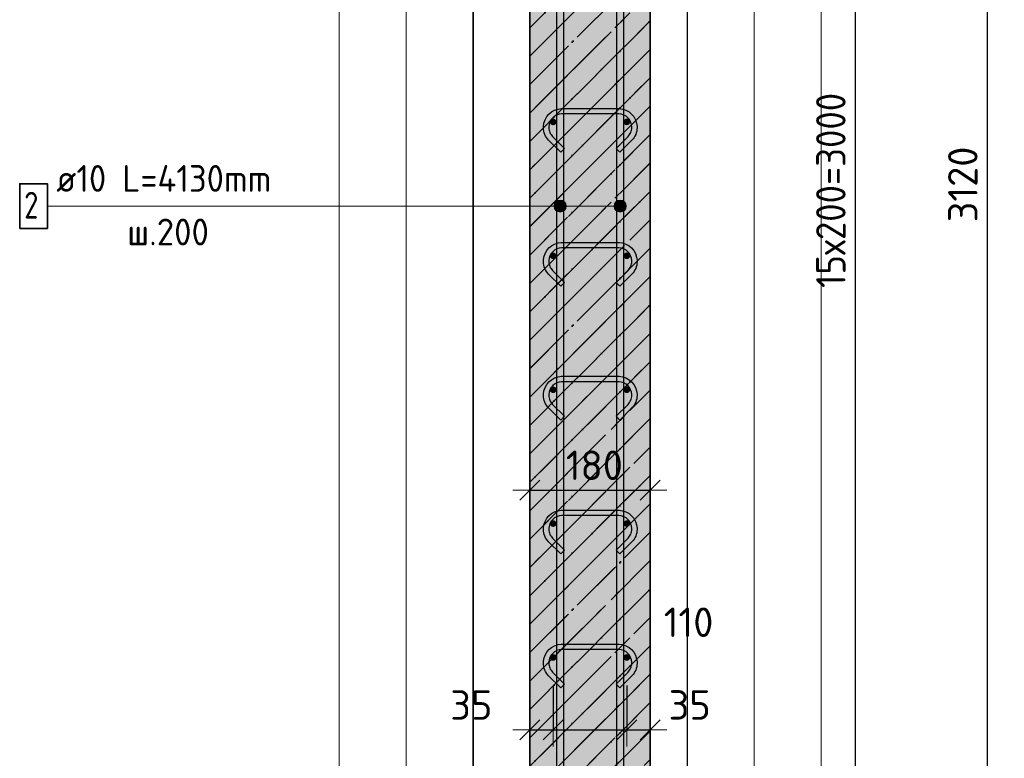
# Model space of a CAD drawing. Header units: millimetres. Extents: x -2995 to 47287, y -2809 to 58122.
# Tile 32 of 143: x 31396 to 32867, y 15793 to 16897. Entities that reach past the tile are written whole.
import ezdxf

# ---------------------------------------------------------------- set-up
doc = ezdxf.new("R2010")
doc.units = ezdxf.units.MM
doc.header["$PDMODE"] = 65
doc.linetypes.add('______11', pattern=[100, 80, -10, 0, -10])
doc.linetypes.add('______5', pattern=[220, 160, -20, 20, -20])
for name, color, linetype, lineweight in [('Standard', 7, 'Continuous', 25), ('Арм.стержн. вертикальными 1', 22, 'Continuous', 35), ('Арм.стержн.горизонт. 1', 180, 'Continuous', 35), ('Размерная линия_ общее', 7, 'Continuous', 13)]:
    doc.layers.add(name, color=color, linetype=linetype, lineweight=lineweight)
doc.layers.add('Арм.стержн.Стяжки', color=7, linetype='Continuous', lineweight=35, true_color=0x501e0f)
doc.styles.add('ISOCPEUR', font='ISOCPEUR')
doc.dimstyles.new('DIMSTYLE_3', dxfattribs={"dimtxt": 44, "dimasz": 50, "dimexe": 0, "dimexo": 0, "dimgap": 22, "dimtad": 2, "dimdec": 0, "dimrnd": 5, "dimzin": 12, "dimdsep": 46, "dimtxsty": 'ISOCPEUR', "dimblk1": 'ALL_ML_STRICH', "dimblk2": 'ALL_ML_STRICH', "dimsah": 1, "dimcen": 0, "dimclrd": 7, "dimclre": 256, "dimclrt": 7, "dimadec": 0, "dimazin": 0, "dimtfac": 1, "dimtdec": 0, "dimtix": 1, "dimtmove": 2, "dimatfit": 3, "dimfxl": 0, "dimtzin": 0, "dimlwd": 0, "dimlwe": -3, "dimarcsym": 0})
doc.dimstyles.new('DIMSTYLE_8', dxfattribs={"dimtxt": 44, "dimasz": 50, "dimexe": 0, "dimexo": 0, "dimgap": 22, "dimtad": 2, "dimdec": 0, "dimrnd": 5, "dimzin": 12, "dimdsep": 46, "dimtxsty": 'ISOCPEUR', "dimblk1": 'ALL_ML_STRICH', "dimblk2": 'ALL_ML_STRICH', "dimsah": 1, "dimcen": 0, "dimclrd": 7, "dimclre": 256, "dimclrt": 7, "dimadec": 0, "dimazin": 0, "dimtfac": 1, "dimtdec": 0, "dimtix": 1, "dimtmove": 2, "dimatfit": 3, "dimfxl": 0, "dimtvp": 1.2, "dimtzin": 0, "dimlwd": 0, "dimlwe": -3, "dimarcsym": 0})

# ---------------------------------------------------------------- blocks, each defined once
blk = doc.blocks.new('ALL_ML_STRICH')
at = {"color": 0, "linetype": 'ByBlock', "lineweight": -2}
for p, q in [((-0.3, -0.3), (0.3, 0.3)), ((0, -0.5), (0, 0.5)), ((-1, 0), (0.5, 0))]:
    blk.add_line(p, q, dxfattribs=at)
blk = doc.blocks.new('*D251')
at = {"layer": 'DEFPOINTS', "color": 7, "linetype": 'Continuous', "lineweight": 13, "transparency": 33554687}
for p in [(32434.3, 18204), (32462.9, 15084), (32842.2, 15084)]:
    blk.add_point(p, dxfattribs=at)
at = {"layer": 'Размерная линия_ общее', "color": 253, "linetype": 'Continuous', "lineweight": -2, "true_color": 0xa0a0a0, "transparency": 33554687}
for p, q in [((32454.3, 18204), (32842.2, 18204)), ((32482.9, 15084), (32842.2, 15084))]:
    blk.add_line(p, q, dxfattribs=at)
at = {"layer": 'Размерная линия_ общее', "color": 7, "linetype": 'Continuous', "lineweight": -2, "transparency": 33554687}
blk.add_line((32842.2, 15084), (32842.2, 18204), dxfattribs=at)
at = {"layer": 'Размерная линия_ общее', "color": 7, "linetype": 'Continuous', "lineweight": 13, "transparency": 33554687, "xscale": 50, "yscale": 50, "zscale": 50}
for p, rotation in [((32842.2, 18204), 90), ((32842.2, 15084), 270)]:
    blk.add_blockref('ALL_ML_STRICH', p, dxfattribs=dict(at, rotation=rotation))
at = {"layer": 'Размерная линия_ общее', "color": 7, "linetype": 'Continuous', "lineweight": 13, "transparency": 33554687, "insert": (32805.2, 16650.6), "char_height": 44, "width": 176, "attachment_point": 5, "rotation": 90, "style": 'ISOCPEUR'}
blk.add_mtext('\\A1;{3120}', dxfattribs=at)
blk = doc.blocks.new('*D254')
at = {"layer": 'DEFPOINTS', "color": 7, "linetype": 'Continuous', "lineweight": 13, "transparency": 33554687}
for p in [(32303, 18144), (32303, 15144), (32645, 15144)]:
    blk.add_point(p, dxfattribs=at)
at = {"layer": 'Размерная линия_ общее', "color": 253, "linetype": 'Continuous', "lineweight": -2, "true_color": 0xa0a0a0, "transparency": 33554687}
for p, q in [((32323, 18144), (32645, 18144)), ((32323, 15144), (32645, 15144))]:
    blk.add_line(p, q, dxfattribs=at)
at = {"layer": 'Размерная линия_ общее', "color": 7, "linetype": 'Continuous', "lineweight": -2, "transparency": 33554687}
blk.add_line((32645, 15144), (32645, 18144), dxfattribs=at)
at = {"layer": 'Размерная линия_ общее', "color": 7, "linetype": 'Continuous', "lineweight": 13, "transparency": 33554687, "xscale": 50, "yscale": 50, "zscale": 50}
for p, rotation in [((32645, 18144), 90), ((32645, 15144), 270)]:
    blk.add_blockref('ALL_ML_STRICH', p, dxfattribs=dict(at, rotation=rotation))
at = {"layer": 'Размерная линия_ общее', "color": 7, "linetype": 'Continuous', "lineweight": 13, "transparency": 33554687, "insert": (32586, 16496), "char_height": 44, "width": 2.2, "attachment_point": 1, "rotation": 90, "line_spacing_factor": 0.60241, "style": 'ISOCPEUR'}
blk.add_mtext('\\W0.91;15х200=3000', dxfattribs=at)
blk = doc.blocks.new('*D270')
at = {"layer": 'DEFPOINTS', "color": 7, "linetype": 'Continuous', "lineweight": 13, "transparency": 33554687}
for p in [(32193, 15922), (32158, 15836), (32158, 15795.1)]:
    blk.add_point(p, dxfattribs=at)
at = {"layer": 'Размерная линия_ общее', "color": 253, "linetype": 'Continuous', "lineweight": -2, "true_color": 0xa0a0a0, "transparency": 33554687}
for p, q in [((32193, 15902), (32193, 15836)), ((32158, 15815.1), (32158, 15836))]:
    blk.add_line(p, q, dxfattribs=at)
at = {"layer": 'Размерная линия_ общее', "color": 7, "linetype": 'Continuous', "lineweight": -2, "transparency": 33554687}
blk.add_line((32158, 15836), (32193, 15836), dxfattribs=at)
at = {"layer": 'Размерная линия_ общее', "color": 7, "linetype": 'Continuous', "lineweight": 13, "transparency": 33554687, "xscale": 50, "yscale": 50, "zscale": 50, "rotation": 180}
blk.add_blockref('ALL_ML_STRICH', (32158, 15836), dxfattribs=at)
at = {"layer": 'Размерная линия_ общее', "color": 7, "linetype": 'Continuous', "lineweight": 13, "transparency": 33554687, "xscale": 50, "yscale": 50, "zscale": 50}
blk.add_blockref('ALL_ML_STRICH', (32193, 15836), dxfattribs=at)
at = {"layer": 'Размерная линия_ общее', "color": 7, "linetype": 'Continuous', "lineweight": 13, "transparency": 33554687, "insert": (32070.7, 15873), "char_height": 44, "width": 88, "attachment_point": 5, "style": 'ISOCPEUR'}
blk.add_mtext('\\A1;{35}', dxfattribs=at)
blk = doc.blocks.new('*D271')
at = {"layer": 'DEFPOINTS', "color": 7, "linetype": 'Continuous', "lineweight": 13, "transparency": 33554687}
for p in [(32193, 15922), (32303, 15922), (32193, 15836)]:
    blk.add_point(p, dxfattribs=at)
at = {"layer": 'Размерная линия_ общее', "color": 253, "linetype": 'Continuous', "lineweight": -2, "true_color": 0xa0a0a0, "transparency": 33554687}
for p, q in [((32193, 15902), (32193, 15836)), ((32303, 15902), (32303, 15836))]:
    blk.add_line(p, q, dxfattribs=at)
at = {"layer": 'Размерная линия_ общее', "color": 7, "linetype": 'Continuous', "lineweight": -2, "transparency": 33554687}
blk.add_line((32193, 15836), (32303, 15836), dxfattribs=at)
at = {"layer": 'Размерная линия_ общее', "color": 7, "linetype": 'Continuous', "lineweight": 13, "transparency": 33554687, "xscale": 50, "yscale": 50, "zscale": 50, "rotation": 180}
blk.add_blockref('ALL_ML_STRICH', (32193, 15836), dxfattribs=at)
at = {"layer": 'Размерная линия_ общее', "color": 7, "linetype": 'Continuous', "lineweight": 13, "transparency": 33554687, "xscale": 50, "yscale": 50, "zscale": 50}
blk.add_blockref('ALL_ML_STRICH', (32303, 15836), dxfattribs=at)
at = {"layer": 'Размерная линия_ общее', "color": 7, "linetype": 'Continuous', "lineweight": 13, "transparency": 33554687, "insert": (32395.4, 15996.6), "char_height": 44, "width": 132, "attachment_point": 5, "style": 'ISOCPEUR'}
blk.add_mtext('\\A1;{110}', dxfattribs=at)
blk = doc.blocks.new('*D272')
at = {"layer": 'DEFPOINTS', "color": 7, "linetype": 'Continuous', "lineweight": 13, "transparency": 33554687}
for p in [(32303, 15922), (32303, 15836), (32338, 15798.5)]:
    blk.add_point(p, dxfattribs=at)
at = {"layer": 'Размерная линия_ общее', "color": 253, "linetype": 'Continuous', "lineweight": -2, "true_color": 0xa0a0a0, "transparency": 33554687}
for p, q in [((32303, 15902), (32303, 15836)), ((32338, 15818.5), (32338, 15836))]:
    blk.add_line(p, q, dxfattribs=at)
at = {"layer": 'Размерная линия_ общее', "color": 7, "linetype": 'Continuous', "lineweight": -2, "transparency": 33554687}
blk.add_line((32303, 15836), (32338, 15836), dxfattribs=at)
at = {"layer": 'Размерная линия_ общее', "color": 7, "linetype": 'Continuous', "lineweight": 13, "transparency": 33554687, "xscale": 50, "yscale": 50, "zscale": 50, "rotation": 180}
blk.add_blockref('ALL_ML_STRICH', (32303, 15836), dxfattribs=at)
at = {"layer": 'Размерная линия_ общее', "color": 7, "linetype": 'Continuous', "lineweight": 13, "transparency": 33554687, "xscale": 50, "yscale": 50, "zscale": 50}
blk.add_blockref('ALL_ML_STRICH', (32338, 15836), dxfattribs=at)
at = {"layer": 'Размерная линия_ общее', "color": 7, "linetype": 'Continuous', "lineweight": 13, "transparency": 33554687, "insert": (32397, 15873.1), "char_height": 44, "width": 88, "attachment_point": 5, "style": 'ISOCPEUR'}
blk.add_mtext('\\A1;{35}', dxfattribs=at)
blk = doc.blocks.new('*D273')
at = {"layer": 'DEFPOINTS', "color": 7, "linetype": 'Continuous', "lineweight": 13, "transparency": 33554687}
for p in [(32158, 16204.1), (32338, 16202.5), (32158, 16194.1)]:
    blk.add_point(p, dxfattribs=at)
at = {"layer": 'Размерная линия_ общее', "color": 253, "linetype": 'Continuous', "lineweight": -2, "true_color": 0xa0a0a0, "transparency": 33554687}
for p, q in [((32158, 16194.1), (32158, 16194.1)), ((32338, 16194.1), (32338, 16194.1))]:
    blk.add_line(p, q, dxfattribs=at)
at = {"layer": 'Размерная линия_ общее', "color": 7, "linetype": 'Continuous', "lineweight": -2, "transparency": 33554687}
blk.add_line((32158, 16194.1), (32338, 16194.1), dxfattribs=at)
at = {"layer": 'Размерная линия_ общее', "color": 7, "linetype": 'Continuous', "lineweight": 13, "transparency": 33554687, "xscale": 50, "yscale": 50, "zscale": 50, "rotation": 180}
blk.add_blockref('ALL_ML_STRICH', (32158, 16194.1), dxfattribs=at)
at = {"layer": 'Размерная линия_ общее', "color": 7, "linetype": 'Continuous', "lineweight": 13, "transparency": 33554687, "xscale": 50, "yscale": 50, "zscale": 50}
blk.add_blockref('ALL_ML_STRICH', (32338, 16194.1), dxfattribs=at)
at = {"layer": 'Размерная линия_ общее', "color": 7, "linetype": 'Continuous', "lineweight": 13, "transparency": 33554687, "insert": (32254.6, 16231.1), "char_height": 44, "width": 132, "attachment_point": 5, "style": 'ISOCPEUR'}
blk.add_mtext('\\A1;{180}', dxfattribs=at)

msp = doc.modelspace()

# ---------------------------------------------------------------- hatches: boundary and pattern name
at = {"layer": 'Standard', "linetype": 'Continuous', "lineweight": 35, "transparency": 33554687}
h = msp.add_hatch(dxfattribs=at)
h.set_pattern_fill('__________541', scale=20, angle=135, style=0, pattern_type=2)
h.set_pattern_definition([(225, (0, 0), (42.42641, -42.42641), [80, -10, 0, -10]), (225, (21.213, -21.213), (42.42641, -42.42641), [160, -20, 20, -20])])
h.paths.add_polyline_path([(32338, 18204), (32158, 18204), (32158, 15084), (32338, 15084)], flags=0)
at = {"layer": 'Standard', "linetype": 'Continuous', "lineweight": 35, "true_color": 0xc7c7c7, "transparency": 33554687}
msp.add_hatch(color=9, dxfattribs=at).paths.add_polyline_path([(32338, 18204), (32158, 18204), (32158, 15084), (32338, 15084)])
at = {"layer": 'Арм.стержн. вертикальными 1', "linetype": 'Continuous', "lineweight": 13, "transparency": 33554687}
for points in [[(32199, 16626), (32203.5, 16609.3), (32203.5, 16627.3)], [(32199, 16626), (32203.5, 16609.3), (32203.5, 16627.3)], [(32203.5, 16627.3), (32203.5, 16609.3), (32208, 16610.5)], [(32203.5, 16627.3), (32208, 16610.5), (32208, 16626)], [(32203.5, 16627.3), (32203.5, 16609.3), (32208, 16610.5)], [(32203.5, 16627.3), (32208, 16610.5), (32208, 16626)], [(32288.6, 16626), (32293.1, 16609.3), (32293.1, 16627.3)], [(32288.6, 16626), (32293.1, 16609.3), (32293.1, 16627.3)], [(32293.1, 16627.3), (32293.1, 16609.3), (32297.6, 16610.5)], [(32293.1, 16627.3), (32297.6, 16610.5), (32297.6, 16626)], [(32293.1, 16627.3), (32293.1, 16609.3), (32297.6, 16610.5)], [(32293.1, 16627.3), (32297.6, 16610.5), (32297.6, 16626)], [(32195.8, 16613.8), (32195.8, 16622.8), (32194.5, 16618.3)], [(32195.8, 16613.8), (32195.8, 16622.8), (32194.5, 16618.3)], [(32195.8, 16622.8), (32199, 16610.5), (32199, 16626)], [(32195.8, 16622.8), (32199, 16610.5), (32199, 16626)], [(32195.8, 16622.8), (32195.8, 16613.8), (32199, 16610.5)], [(32195.8, 16622.8), (32195.8, 16613.8), (32199, 16610.5)], [(32199, 16626), (32199, 16610.5), (32203.5, 16609.3)], [(32199, 16626), (32199, 16610.5), (32203.5, 16609.3)], [(32208, 16626), (32208, 16610.5), (32211.3, 16613.8)], [(32208, 16626), (32211.3, 16613.8), (32211.3, 16622.8)], [(32208, 16626), (32208, 16610.5), (32211.3, 16613.8)], [(32208, 16626), (32211.3, 16613.8), (32211.3, 16622.8)], [(32211.3, 16622.8), (32211.3, 16613.8), (32212.5, 16618.3)], [(32211.3, 16622.8), (32211.3, 16613.8), (32212.5, 16618.3)], [(32285.3, 16613.8), (32285.3, 16622.8), (32284.1, 16618.3)], [(32285.3, 16613.8), (32285.3, 16622.8), (32284.1, 16618.3)], [(32285.3, 16622.8), (32288.6, 16610.5), (32288.6, 16626)], [(32285.3, 16622.8), (32288.6, 16610.5), (32288.6, 16626)], [(32285.3, 16622.8), (32285.3, 16613.8), (32288.6, 16610.5)], [(32285.3, 16622.8), (32285.3, 16613.8), (32288.6, 16610.5)], [(32288.6, 16626), (32288.6, 16610.5), (32293.1, 16609.3)], [(32288.6, 16626), (32288.6, 16610.5), (32293.1, 16609.3)], [(32297.6, 16626), (32297.6, 16610.5), (32300.8, 16613.8)], [(32297.6, 16626), (32300.8, 16613.8), (32300.8, 16622.8)], [(32297.6, 16626), (32297.6, 16610.5), (32300.8, 16613.8)], [(32297.6, 16626), (32300.8, 16613.8), (32300.8, 16622.8)], [(32300.8, 16622.8), (32300.8, 16613.8), (32302.1, 16618.3)], [(32300.8, 16622.8), (32300.8, 16613.8), (32302.1, 16618.3)]]:
    msp.add_hatch(color=7, dxfattribs=at).paths.add_polyline_path(points)
at = {"layer": 'Арм.стержн.горизонт. 1', "linetype": 'Continuous', "lineweight": 50, "transparency": 33554687}
for points in [[(32198, 16744), (32197.7, 16745.9), (32196.6, 16747.5), (32195, 16748.6), (32193, 16749), (32191.1, 16748.6), (32189.5, 16747.5), (32188.4, 16745.9), (32188, 16744), (32188.4, 16742.1), (32189.5, 16740.5), (32191.1, 16739.4), (32193, 16739), (32195, 16739.4), (32196.6, 16740.5), (32197.7, 16742.1)], [(32308, 16744), (32307.7, 16745.9), (32306.6, 16747.5), (32305, 16748.6), (32303, 16749), (32301.1, 16748.6), (32299.5, 16747.5), (32298.4, 16745.9), (32298, 16744), (32298.4, 16742.1), (32299.5, 16740.5), (32301.1, 16739.4), (32303, 16739), (32305, 16739.4), (32306.6, 16740.5), (32307.7, 16742.1)], [(32198, 16544), (32197.7, 16545.9), (32196.6, 16547.5), (32195, 16548.6), (32193, 16549), (32191.1, 16548.6), (32189.5, 16547.5), (32188.4, 16545.9), (32188, 16544), (32188.4, 16542.1), (32189.5, 16540.5), (32191.1, 16539.4), (32193, 16539), (32195, 16539.4), (32196.6, 16540.5), (32197.7, 16542.1)], [(32308, 16544), (32307.7, 16545.9), (32306.6, 16547.5), (32305, 16548.6), (32303, 16549), (32301.1, 16548.6), (32299.5, 16547.5), (32298.4, 16545.9), (32298, 16544), (32298.4, 16542.1), (32299.5, 16540.5), (32301.1, 16539.4), (32303, 16539), (32305, 16539.4), (32306.6, 16540.5), (32307.7, 16542.1)], [(32198, 16344), (32197.7, 16345.9), (32196.6, 16347.5), (32195, 16348.6), (32193, 16349), (32191.1, 16348.6), (32189.5, 16347.5), (32188.4, 16345.9), (32188, 16344), (32188.4, 16342.1), (32189.5, 16340.5), (32191.1, 16339.4), (32193, 16339), (32195, 16339.4), (32196.6, 16340.5), (32197.7, 16342.1)], [(32308, 16344), (32307.7, 16345.9), (32306.6, 16347.5), (32305, 16348.6), (32303, 16349), (32301.1, 16348.6), (32299.5, 16347.5), (32298.4, 16345.9), (32298, 16344), (32298.4, 16342.1), (32299.5, 16340.5), (32301.1, 16339.4), (32303, 16339), (32305, 16339.4), (32306.6, 16340.5), (32307.7, 16342.1)], [(32198, 16144), (32197.7, 16145.9), (32196.6, 16147.5), (32195, 16148.6), (32193, 16149), (32191.1, 16148.6), (32189.5, 16147.5), (32188.4, 16145.9), (32188, 16144), (32188.4, 16142.1), (32189.5, 16140.5), (32191.1, 16139.4), (32193, 16139), (32195, 16139.4), (32196.6, 16140.5), (32197.7, 16142.1)], [(32308, 16144), (32307.7, 16145.9), (32306.6, 16147.5), (32305, 16148.6), (32303, 16149), (32301.1, 16148.6), (32299.5, 16147.5), (32298.4, 16145.9), (32298, 16144), (32298.4, 16142.1), (32299.5, 16140.5), (32301.1, 16139.4), (32303, 16139), (32305, 16139.4), (32306.6, 16140.5), (32307.7, 16142.1)], [(32198, 15944), (32197.7, 15945.9), (32196.6, 15947.5), (32195, 15948.6), (32193, 15949), (32191.1, 15948.6), (32189.5, 15947.5), (32188.4, 15945.9), (32188, 15944), (32188.4, 15942.1), (32189.5, 15940.5), (32191.1, 15939.4), (32193, 15939), (32195, 15939.4), (32196.6, 15940.5), (32197.7, 15942.1)], [(32308, 15944), (32307.7, 15945.9), (32306.6, 15947.5), (32305, 15948.6), (32303, 15949), (32301.1, 15948.6), (32299.5, 15947.5), (32298.4, 15945.9), (32298, 15944), (32298.4, 15942.1), (32299.5, 15940.5), (32301.1, 15939.4), (32303, 15939), (32305, 15939.4), (32306.6, 15940.5), (32307.7, 15942.1)]]:
    msp.add_hatch(color=4, dxfattribs=at).paths.add_polyline_path(points)

# ---------------------------------------------------------------- linework, layer by layer
at = {"layer": 'Standard', "color": 52, "linetype": 'Continuous', "lineweight": 13, "transparency": 33554687}
for p, q in [((32073.4, 19536.3), (32073.4, 15084)), ((32073.4, 15084), (32073.4, 19536.3)), ((32393.4, 19536.3), (32393.4, 15084)), ((32393.4, 19536.3), (32393.4, 15084))]:
    msp.add_line(p, q, dxfattribs=at)
at = {"layer": 'Standard', "color": 52, "linetype": 'Continuous', "lineweight": -3, "transparency": 33554687}
for p, q in [((32073.4, 19536.3), (32073.4, 15084)), ((32073.4, 15084), (32073.4, 19536.3)), ((32393.4, 19536.3), (32393.4, 15084)), ((32393.4, 19536.3), (32393.4, 15084))]:
    msp.add_line(p, q, dxfattribs=at)
at = {"layer": 'Standard', "color": 7, "linetype": 'Continuous', "lineweight": 35, "transparency": 33554687}
for p, q in [((32158, 18204), (32158, 15084)), ((32158, 18204), (32158, 15084)), ((32338, 15084), (32338, 18204)), ((32338, 15084), (32338, 18204))]:
    msp.add_line(p, q, dxfattribs=at)
at = {"layer": 'Standard', "color": 253, "linetype": '______11', "lineweight": 35, "true_color": 0xababab, "transparency": 33554687}
for p, q in [((32158, 16884.5), (32338, 17064.5)), ((32158, 16799.7), (32338, 16979.7)), ((32158, 16714.8), (32338, 16894.8)), ((32158, 16630), (32338, 16810)), ((32158, 16545.1), (32338, 16725.1)), ((32158, 16460.3), (32338, 16640.3)), ((32158, 16375.4), (32338, 16555.4)), ((32158, 16290.6), (32338, 16470.6)), ((32158, 16205.7), (32338, 16385.7)), ((32158, 16120.9), (32338, 16300.9)), ((32158, 16036), (32338, 16216)), ((32158, 15951.2), (32338, 16131.2)), ((32158, 15866.3), (32338, 16046.3)), ((32158, 15781.5), (32338, 15961.5)), ((32158, 15696.6), (32338, 15876.6))]:
    msp.add_line(p, q, dxfattribs=at)
at = {"layer": 'Standard', "color": 253, "linetype": '______5', "lineweight": 35, "true_color": 0xababab, "transparency": 33554687}
for p, q in [((32158, 16842.1), (32338, 17022.1)), ((32158, 16757.3), (32338, 16937.3)), ((32158, 16672.4), (32338, 16852.4)), ((32158, 16587.6), (32338, 16767.6)), ((32158, 16502.7), (32338, 16682.7)), ((32158, 16417.8), (32338, 16597.8)), ((32158, 16333), (32338, 16513)), ((32158, 16248.1), (32338, 16428.1)), ((32158, 16163.3), (32338, 16343.3)), ((32158, 16078.4), (32338, 16258.4)), ((32158, 15993.6), (32338, 16173.6)), ((32158, 15908.7), (32338, 16088.7)), ((32158, 15823.9), (32338, 16003.9)), ((32158, 15739), (32338, 15919)), ((32158, 15654.2), (32338, 15834.2))]:
    msp.add_line(p, q, dxfattribs=at)
at = {"layer": 'Standard', "color": 7, "linetype": 'Continuous', "lineweight": 13, "transparency": 33554687}
for points in [[(31873.4, 14884), (32593.4, 14884), (32593.4, 19736.3), (31873.4, 19736.3), (31873.4, 14884)], [(31973.4, 14984), (32493.4, 14984), (32493.4, 19636.3), (31973.4, 19636.3), (31973.4, 14984)]]:
    msp.add_lwpolyline(points, dxfattribs=at)
at = {"layer": 'Арм.стержн. вертикальными 1', "color": 7, "linetype": 'Continuous', "lineweight": 13, "transparency": 33554687}
for p, q in [((32203.5, 16627.3), (32203.5, 16627.3)), ((32203.5, 16627.3), (32203.5, 16627.3)), ((32293.1, 16627.3), (32293.1, 16627.3)), ((32293.1, 16627.3), (32293.1, 16627.3)), ((31437.2, 16618.3), (32029.2, 16618.3)), ((32029.2, 16618.3), (32203.5, 16618.3)), ((32029.2, 16618.3), (32203.5, 16618.3)), ((32029.2, 16618.3), (32293.1, 16618.3)), ((32029.2, 16618.3), (32293.1, 16618.3)), ((32194.5, 16618.3), (32194.5, 16618.3)), ((32194.5, 16618.3), (32194.5, 16618.3)), ((32212.5, 16618.3), (32212.5, 16618.3)), ((32212.5, 16618.3), (32212.5, 16618.3)), ((32284.1, 16618.3), (32284.1, 16618.3)), ((32284.1, 16618.3), (32284.1, 16618.3)), ((32302.1, 16618.3), (32302.1, 16618.3)), ((32302.1, 16618.3), (32302.1, 16618.3)), ((32203.5, 16609.3), (32203.5, 16609.3)), ((32203.5, 16609.3), (32203.5, 16609.3)), ((32293.1, 16609.3), (32293.1, 16609.3)), ((32293.1, 16609.3), (32293.1, 16609.3))]:
    msp.add_line(p, q, dxfattribs=at)
at = {"layer": 'Арм.стержн. вертикальными 1', "color": 4, "linetype": 'Continuous', "lineweight": 25, "transparency": 33554687}
for points in [[(32198.5, 15084), (32198.5, 19214), (32208.5, 19214), (32208.5, 15084), (32198.5, 15084)], [(32198.5, 15084), (32198.5, 19214), (32208.5, 19214), (32208.5, 15084), (32198.5, 15084)], [(32198.5, 15084), (32198.5, 19214), (32208.5, 19214), (32208.5, 15084), (32198.5, 15084)], [(32288.1, 15084), (32288.1, 19214), (32298.1, 19214), (32298.1, 15084), (32288.1, 15084)], [(32288.1, 15084), (32288.1, 19214), (32298.1, 19214), (32298.1, 15084), (32288.1, 15084)], [(32288.1, 15084), (32288.1, 19214), (32298.1, 19214), (32298.1, 15084), (32288.1, 15084)]]:
    msp.add_lwpolyline(points, dxfattribs=at)
at = {"layer": 'Арм.стержн. вертикальными 1', "color": 7, "linetype": 'Continuous', "lineweight": 35, "transparency": 33554687}
msp.add_lwpolyline([(31395.8, 16584.9), (31437.2, 16584.9), (31437.2, 16651.6), (31395.8, 16651.6), (31395.8, 16584.9)], dxfattribs=at)
at = {"layer": 'Арм.стержн. вертикальными 1', "color": 7, "linetype": 'Continuous', "lineweight": 13, "transparency": 33554687}
for centre in [(32203.5, 16618.3), (32203.5, 16618.3), (32293.1, 16618.3), (32293.1, 16618.3)]:
    msp.add_circle(centre, 9, dxfattribs=at)
at = {"layer": 'Арм.стержн.Стяжки', "color": 40, "linetype": 'Continuous', "lineweight": 25, "transparency": 33554687}
for points in [[(32204.3, 16698.6), (32186.2, 16716.7), (32184.6, 16718.6), (32183.1, 16720.7), (32181.7, 16722.9), (32180.6, 16725.3), (32179.8, 16727.7), (32179.1, 16730.2), (32178.7, 16732.8), (32178.5, 16735.3), (32178.5, 16737.3), (32179.2, 16742.2), (32180.9, 16747.3), (32183.5, 16751.9), (32186.7, 16755.8), (32190.6, 16759), (32195.2, 16761.6), (32200.3, 16763.3), (32205.2, 16764), (32291.8, 16764), (32296.7, 16763.3), (32301.8, 16761.6), (32306.5, 16759), (32310.3, 16755.8), (32313.5, 16751.9), (32316.2, 16747.3), (32317.8, 16742.2), (32318.5, 16737.3), (32318.5, 16735.3), (32318.3, 16732.8), (32317.9, 16730.2), (32317.3, 16727.7), (32316.4, 16725.3), (32315.3, 16722.9), (32314, 16720.7), (32312.4, 16718.6), (32310.8, 16716.7), (32292.7, 16698.6), (32287.1, 16704.3), (32304.9, 16722.1), (32306.2, 16723.5), (32307.3, 16725.1), (32308.2, 16726.7), (32309, 16728.3), (32309.6, 16730.1), (32310.1, 16731.9), (32310.4, 16733.7), (32310.5, 16735.6), (32310.5, 16736.8), (32310, 16740.4), (32308.8, 16744), (32306.9, 16747.4), (32304.6, 16750.1), (32301.9, 16752.4), (32298.6, 16754.3), (32294.9, 16755.5), (32291.3, 16756), (32205.7, 16756), (32202.1, 16755.5), (32198.5, 16754.3), (32195.1, 16752.4), (32192.4, 16750.1), (32190.1, 16747.4), (32188.2, 16744), (32187, 16740.4), (32186.5, 16736.8), (32186.5, 16735.6), (32186.6, 16733.7), (32186.9, 16731.9), (32187.4, 16730.1), (32188, 16728.3), (32188.8, 16726.7), (32189.8, 16725.1), (32190.9, 16723.5), (32192.1, 16722.1), (32210, 16704.3), (32204.3, 16698.6)], [(32204.3, 16498.6), (32186.2, 16516.7), (32184.6, 16518.6), (32183.1, 16520.7), (32181.7, 16522.9), (32180.6, 16525.3), (32179.8, 16527.7), (32179.1, 16530.2), (32178.7, 16532.8), (32178.5, 16535.3), (32178.5, 16537.3), (32179.2, 16542.2), (32180.9, 16547.3), (32183.5, 16551.9), (32186.7, 16555.8), (32190.6, 16559), (32195.2, 16561.6), (32200.3, 16563.3), (32205.2, 16564), (32291.8, 16564), (32296.7, 16563.3), (32301.8, 16561.6), (32306.5, 16559), (32310.3, 16555.8), (32313.5, 16551.9), (32316.2, 16547.3), (32317.8, 16542.2), (32318.5, 16537.3), (32318.5, 16535.3), (32318.3, 16532.8), (32317.9, 16530.2), (32317.3, 16527.7), (32316.4, 16525.3), (32315.3, 16522.9), (32314, 16520.7), (32312.4, 16518.6), (32310.8, 16516.7), (32292.7, 16498.6), (32287.1, 16504.3), (32304.9, 16522.1), (32306.2, 16523.5), (32307.3, 16525.1), (32308.2, 16526.7), (32309, 16528.3), (32309.6, 16530.1), (32310.1, 16531.9), (32310.4, 16533.7), (32310.5, 16535.6), (32310.5, 16536.8), (32310, 16540.4), (32308.8, 16544), (32306.9, 16547.4), (32304.6, 16550.1), (32301.9, 16552.4), (32298.6, 16554.3), (32294.9, 16555.5), (32291.3, 16556), (32205.7, 16556), (32202.1, 16555.5), (32198.5, 16554.3), (32195.1, 16552.4), (32192.4, 16550.1), (32190.1, 16547.4), (32188.2, 16544), (32187, 16540.4), (32186.5, 16536.8), (32186.5, 16535.6), (32186.6, 16533.7), (32186.9, 16531.9), (32187.4, 16530.1), (32188, 16528.3), (32188.8, 16526.7), (32189.8, 16525.1), (32190.9, 16523.5), (32192.1, 16522.1), (32210, 16504.3), (32204.3, 16498.6)], [(32204.3, 16298.6), (32186.2, 16316.7), (32184.6, 16318.6), (32183.1, 16320.7), (32181.7, 16322.9), (32180.6, 16325.3), (32179.8, 16327.7), (32179.1, 16330.2), (32178.7, 16332.8), (32178.5, 16335.3), (32178.5, 16337.3), (32179.2, 16342.2), (32180.9, 16347.3), (32183.5, 16351.9), (32186.7, 16355.8), (32190.6, 16359), (32195.2, 16361.6), (32200.3, 16363.3), (32205.2, 16364), (32291.8, 16364), (32296.7, 16363.3), (32301.8, 16361.6), (32306.5, 16359), (32310.3, 16355.8), (32313.5, 16351.9), (32316.2, 16347.3), (32317.8, 16342.2), (32318.5, 16337.3), (32318.5, 16335.3), (32318.3, 16332.8), (32317.9, 16330.2), (32317.3, 16327.7), (32316.4, 16325.3), (32315.3, 16322.9), (32314, 16320.7), (32312.4, 16318.6), (32310.8, 16316.7), (32292.7, 16298.6), (32287.1, 16304.3), (32304.9, 16322.1), (32306.2, 16323.5), (32307.3, 16325.1), (32308.2, 16326.7), (32309, 16328.3), (32309.6, 16330.1), (32310.1, 16331.9), (32310.4, 16333.7), (32310.5, 16335.6), (32310.5, 16336.8), (32310, 16340.4), (32308.8, 16344), (32306.9, 16347.4), (32304.6, 16350.1), (32301.9, 16352.4), (32298.6, 16354.3), (32294.9, 16355.5), (32291.3, 16356), (32205.7, 16356), (32202.1, 16355.5), (32198.5, 16354.3), (32195.1, 16352.4), (32192.4, 16350.1), (32190.1, 16347.4), (32188.2, 16344), (32187, 16340.4), (32186.5, 16336.8), (32186.5, 16335.6), (32186.6, 16333.7), (32186.9, 16331.9), (32187.4, 16330.1), (32188, 16328.3), (32188.8, 16326.7), (32189.8, 16325.1), (32190.9, 16323.5), (32192.1, 16322.1), (32210, 16304.3), (32204.3, 16298.6)], [(32204.3, 16098.6), (32186.2, 16116.7), (32184.6, 16118.6), (32183.1, 16120.7), (32181.7, 16122.9), (32180.6, 16125.3), (32179.8, 16127.7), (32179.1, 16130.2), (32178.7, 16132.8), (32178.5, 16135.3), (32178.5, 16137.3), (32179.2, 16142.2), (32180.9, 16147.3), (32183.5, 16151.9), (32186.7, 16155.8), (32190.6, 16159), (32195.2, 16161.6), (32200.3, 16163.3), (32205.2, 16164), (32291.8, 16164), (32296.7, 16163.3), (32301.8, 16161.6), (32306.5, 16159), (32310.3, 16155.8), (32313.5, 16151.9), (32316.2, 16147.3), (32317.8, 16142.2), (32318.5, 16137.3), (32318.5, 16135.3), (32318.3, 16132.8), (32317.9, 16130.2), (32317.3, 16127.7), (32316.4, 16125.3), (32315.3, 16122.9), (32314, 16120.7), (32312.4, 16118.6), (32310.8, 16116.7), (32292.7, 16098.6), (32287.1, 16104.3), (32304.9, 16122.1), (32306.2, 16123.5), (32307.3, 16125.1), (32308.2, 16126.7), (32309, 16128.3), (32309.6, 16130.1), (32310.1, 16131.9), (32310.4, 16133.7), (32310.5, 16135.6), (32310.5, 16136.8), (32310, 16140.4), (32308.8, 16144), (32306.9, 16147.4), (32304.6, 16150.1), (32301.9, 16152.4), (32298.6, 16154.3), (32294.9, 16155.5), (32291.3, 16156), (32205.7, 16156), (32202.1, 16155.5), (32198.5, 16154.3), (32195.1, 16152.4), (32192.4, 16150.1), (32190.1, 16147.4), (32188.2, 16144), (32187, 16140.4), (32186.5, 16136.8), (32186.5, 16135.6), (32186.6, 16133.7), (32186.9, 16131.9), (32187.4, 16130.1), (32188, 16128.3), (32188.8, 16126.7), (32189.8, 16125.1), (32190.9, 16123.5), (32192.1, 16122.1), (32210, 16104.3), (32204.3, 16098.6)], [(32204.3, 15898.6), (32186.2, 15916.7), (32184.6, 15918.6), (32183.1, 15920.7), (32181.7, 15922.9), (32180.6, 15925.3), (32179.8, 15927.7), (32179.1, 15930.2), (32178.7, 15932.8), (32178.5, 15935.3), (32178.5, 15937.3), (32179.2, 15942.2), (32180.9, 15947.3), (32183.5, 15951.9), (32186.7, 15955.8), (32190.6, 15959), (32195.2, 15961.6), (32200.3, 15963.3), (32205.2, 15964), (32291.8, 15964), (32296.7, 15963.3), (32301.8, 15961.6), (32306.5, 15959), (32310.3, 15955.8), (32313.5, 15951.9), (32316.2, 15947.3), (32317.8, 15942.2), (32318.5, 15937.3), (32318.5, 15935.3), (32318.3, 15932.8), (32317.9, 15930.2), (32317.3, 15927.7), (32316.4, 15925.3), (32315.3, 15922.9), (32314, 15920.7), (32312.4, 15918.6), (32310.8, 15916.7), (32292.7, 15898.6), (32287.1, 15904.3), (32304.9, 15922.1), (32306.2, 15923.5), (32307.3, 15925.1), (32308.2, 15926.7), (32309, 15928.3), (32309.6, 15930.1), (32310.1, 15931.9), (32310.4, 15933.7), (32310.5, 15935.6), (32310.5, 15936.8), (32310, 15940.4), (32308.8, 15944), (32306.9, 15947.4), (32304.6, 15950.1), (32301.9, 15952.4), (32298.6, 15954.3), (32294.9, 15955.5), (32291.3, 15956), (32205.7, 15956), (32202.1, 15955.5), (32198.5, 15954.3), (32195.1, 15952.4), (32192.4, 15950.1), (32190.1, 15947.4), (32188.2, 15944), (32187, 15940.4), (32186.5, 15936.8), (32186.5, 15935.6), (32186.6, 15933.7), (32186.9, 15931.9), (32187.4, 15930.1), (32188, 15928.3), (32188.8, 15926.7), (32189.8, 15925.1), (32190.9, 15923.5), (32192.1, 15922.1), (32210, 15904.3), (32204.3, 15898.6)]]:
    msp.add_lwpolyline(points, dxfattribs=at)

# ---------------------------------------------------------------- texts
at = {"layer": 'Арм.стержн. вертикальными 1', "color": 7, "linetype": 'Continuous', "lineweight": 25, "transparency": 33554687, "char_height": 40, "attachment_point": 7, "style": 'ISOCPEUR'}
for s, insert, width in [('\\W0.94;ø10 L=4130mm ', (31450.5, 16639.6), 386.635), ('\\W0.78;2', (31402.5, 16599.6), 43.521), ('\\W0.95;ш.200 ', (31556.5, 16559.6), 174.933)]:
    msp.add_mtext(s, dxfattribs=dict(at, insert=insert, width=width))

# ---------------------------------------------------------------- dimensions: what is measured, and where the dimension line sits
at = {"layer": 'Размерная линия_ общее', "color": 7, "linetype": 'Continuous', "lineweight": 13, "transparency": 33554687}
dim = msp.add_linear_dim(base=(32842.2, 18204), p1=(32482.9, 15084), p2=(32454.3, 18204), angle=90, dimstyle='DIMSTYLE_3', override={"dimpost": '<>', "dimclrd": 7, "dimclre": 253, "dimclrt": 7, "dimlwd": 0, "dimlwe": 65533}, dxfattribs=at)
dim.commit()
dim.dimension.update_dxf_attribs({"geometry": '*D251', "text_midpoint": (32805.2, 16650.6), "dimtype": 160})
dim = msp.add_linear_dim(base=(32645, 18144), p1=(32323, 15144), p2=(32323, 18144), angle=90, text='\\W0.91;15х200=3000', dimstyle='DIMSTYLE_3', override={"dimpost": '<>', "dimclrd": 7, "dimclre": 253, "dimclrt": 7, "dimlwd": 0, "dimlwe": 65533}, dxfattribs=at)
dim.commit()
dim.dimension.update_dxf_attribs({"geometry": '*D254', "text_midpoint": (32623, 16644), "dimtype": 160})
for base, p1, p2, dimstyle, picture, middle in [((32338, 16194.1), (32158, 16194.1), (32338, 16194.1), 'DIMSTYLE_3', '*D273', (32254.6, 16231.1)), ((32303, 15836), (32193, 15902), (32303, 15902), 'DIMSTYLE_8', '*D271', (32395.4, 15996.6)), ((32193, 15836), (32158, 15815.1), (32193, 15902), 'DIMSTYLE_8', '*D270', (32070.7, 15873)), ((32338, 15836), (32303, 15902), (32338, 15818.5), 'DIMSTYLE_8', '*D272', (32397, 15873.1))]:
    dim = msp.add_linear_dim(base=base, p1=p1, p2=p2, dimstyle=dimstyle, override={"dimpost": '<>', "dimclrd": 7, "dimclre": 253, "dimclrt": 7, "dimlwd": 0, "dimlwe": 65533}, dxfattribs=at)
    dim.commit()
    dim.dimension.update_dxf_attribs({"geometry": picture, "text_midpoint": middle, "dimtype": 160})

doc.saveas('drawing.dxf')
